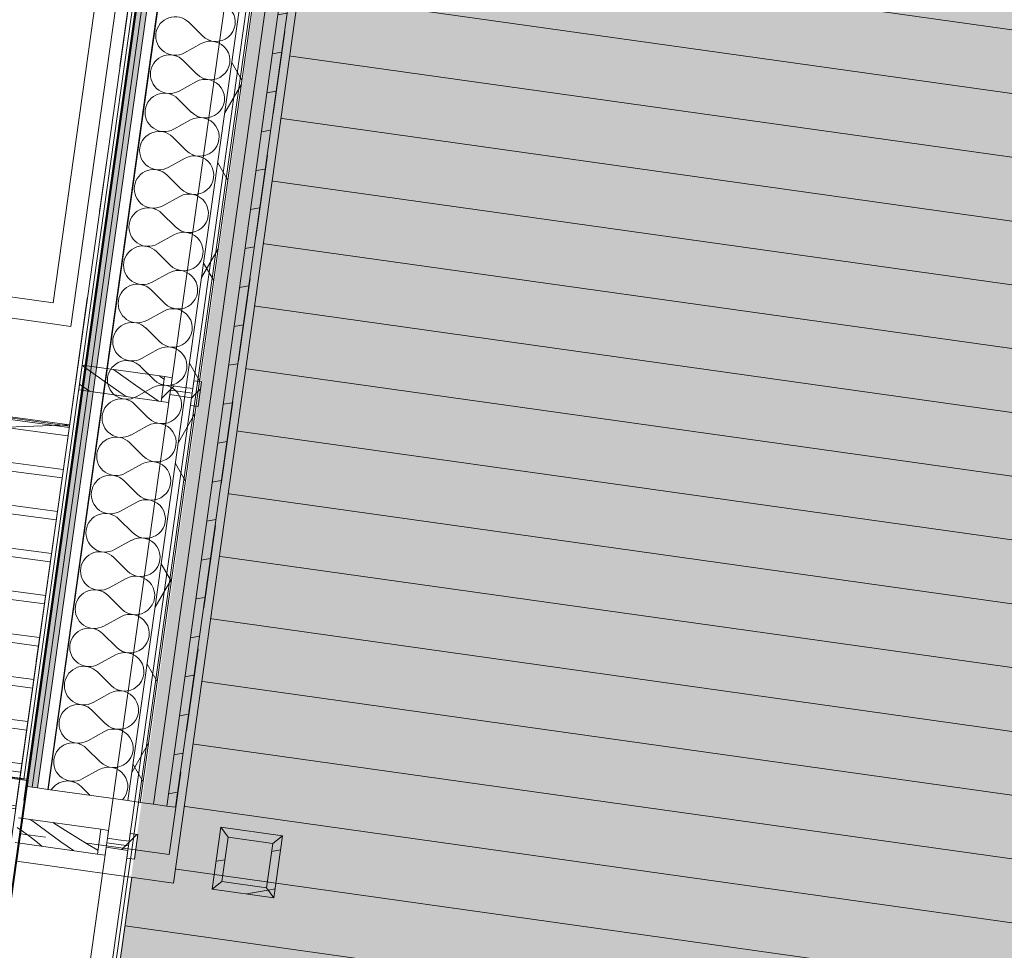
# Model space of a CAD drawing. Header units: millimetres. Extents: x 74467 to 235410, y -65 to 114857.
# Tile 25 of 256: x 94900 to 97268, y 71710 to 73949. Entities that reach past the tile are written whole.
import ezdxf
from ezdxf.enums import TextEntityAlignment as Align

# ---------------------------------------------------------------- set-up
doc = ezdxf.new("R2010")
doc.units = ezdxf.units.MM
doc.header["$MEASUREMENT"] = 0
for name, pattern in [('Katkend topelt', [1093.611073, 529.166651, -211.666656, 141.111112, -211.666656]), ('Katkend varjatud', [300, 200, -100]), ('Wipeout_Contour', [1000, 0, -1000])]:
    doc.linetypes.add(name, pattern=pattern)
for name, color, linetype in [('00 Kunstikonkursi LÜ jaoks asendi 2D', 7, 'Continuous'), ('00 Teljed.AR', 7, 'Continuous'), ('1232 Välisseinad.AR', 7, 'Continuous'), ('1235 Vahelaed.AR', 7, 'Continuous'), ('1244 Fassaadivarustus.AR', 7, 'Continuous'), ('1245 Klaasfassaadid.AR', 7, 'Continuous'), ('1253 Terrassipostid.AR', 7, 'Continuous'), ('1253 Välisterrassid.AR', 7, 'Continuous'), ('1326 Seinapinnad.SA', 7, 'Continuous'), ('1331 Sisseehitatud sisustus.SA', 7, 'Continuous'), ('1340 Kaldejooned.AR', 7, 'Continuous'), ('1343 Porirestid siseruumides.SA', 7, 'Continuous'), ('9350 Netopind.AR', 7, 'Continuous'), ('Aken', 7, 'Continuous')]:
    doc.layers.add(name, color=color, linetype=linetype)
doc.styles.add('GENERATED_STYLE_3', font='txt')
pattern_1 = [(10, (0, 0), (-15.628336, 88.632695), [])]
pattern_2 = [(45, (0, 0), (-176.7767, 176.7767), []), (45, (-35.36, 35.36), (-176.7767, 176.7767), []), (45, (-70.7, 70.7), (-176.7767, 176.7767), [])]
pattern_3 = [(0, (0, 0), (0, 75), [0, -75])]

# ---------------------------------------------------------------- blocks, each defined once
blk = doc.blocks.new('Slab_2_1', base_point=(97924.2, 91486.6))
at = {"layer": '1253 Välisterrassid.AR', "linetype": 'Continuous', "lineweight": 13, "true_color": 0xcdcecd}
h = blk.add_hatch(dxfattribs=at)
h.set_pattern_fill('Põrandalaud_0001', color=254, style=0, pattern_type=2)
h.set_pattern_definition([(352, (109408.39, 80356.21), (21.1543, 150.5207), [])])
h.paths.add_polyline_path([(97924.2, 91486.6), (94848.5, 69601.6), (97576.7, 69218.2), (100269, 88374.9), (121846.9, 85342.4), (119898.5, 71478.6), (121636.4, 71234.4), (123968.3, 87826.3)])
at = {"layer": '1253 Välisterrassid.AR', "color": 7, "linetype": 'Continuous', "lineweight": 13, "flags": 128}
blk.add_lwpolyline([(97924.2, 91486.6), (123968.3, 87826.3), (121636.4, 71234.4), (119898.5, 71478.6), (121846.9, 85342.4), (100269, 88374.9), (97576.7, 69218.2), (94848.5, 69601.6)], close=True, dxfattribs=at)
blk = doc.blocks.new('Slab_5_1', base_point=(89651.7, 70634.9))
at = {"color": 254, "linetype": 'Wipeout_Contour', "lineweight": 0, "ltscale": 467945.426764}
blk.add_wipeout([(89651.7, 70634.9), (94593.2, 69940.5), (95019, 72970.7), (90077.6, 73665.2)], dxfattribs=at).dxf.layer = '1235 Vahelaed.AR'
at = {"layer": '1235 Vahelaed.AR', "color": 7, "linetype": 'Continuous', "lineweight": 13, "flags": 128}
blk.add_lwpolyline([(89651.7, 70634.9), (94593.2, 69940.5), (95019, 72970.7), (90077.6, 73665.2)], close=True, dxfattribs=at)
blk = doc.blocks.new('Slab_18_1', base_point=(93030.2, 94685.9))
at = {"color": 254, "linetype": 'Wipeout_Contour', "lineweight": 0, "ltscale": 774606.085274}
blk.add_wipeout([(93030.2, 94685.9), (90077.6, 73665.2), (95019, 72970.7), (98070.9, 94685.9), (96652.6, 94685.9), (94919.6, 94685.9)], dxfattribs=at).dxf.layer = '1235 Vahelaed.AR'
at = {"layer": '1235 Vahelaed.AR', "color": 7, "linetype": 'Continuous', "lineweight": 13, "flags": 128}
for points in [[(97860.1, 93185.9), (95019, 72970.7)], [(95019, 72970.7), (90077.6, 73665.2)]]:
    blk.add_lwpolyline(points, dxfattribs=at)
blk = doc.blocks.new('Beam_1_1', base_point=(94892.1, 71923.8))
at = {"color": 254, "linetype": 'Wipeout_Contour', "lineweight": 0, "ltscale": 481000.07327}
blk.add_wipeout([(94892.1, 71923.8), (95269.4, 71870.8), (95684.2, 74822.6), (95292.5, 74772.7)], dxfattribs=at).dxf.layer = '1244 Fassaadivarustus.AR'
at = {"layer": '1244 Fassaadivarustus.AR', "color": 7, "linetype": 'Continuous', "lineweight": 13}
for p, q in [((95269.4, 71870.8), (95684.2, 74822.6)), ((94892.1, 71923.8), (95292.5, 74772.7)), ((95269.4, 71870.8), (94892.1, 71923.8))]:
    blk.add_line(p, q, dxfattribs=at)
blk = doc.blocks.new('Fuajee_garderoob_RG 102_9_1', base_point=(90352.1, 74827.7))
at = {"layer": '9350 Netopind.AR', "color": 7, "linetype": 'Continuous', "lineweight": 13, "flags": 128}
blk.add_lwpolyline([(92830.8, 93185.9), (89968.3, 72815.5), (94909.7, 72121.1), (95368.5, 75385.5), (94962.5, 75442.6), (95018.2, 75838.7), (95424.2, 75781.7), (96134, 80832), (95728, 80889.1), (95783.6, 81285.2), (96189.6, 81228.1), (96899.4, 86278.5), (96493.4, 86335.6), (96549.1, 86731.7), (96955.1, 86674.6), (97678.8, 91824), (97272.8, 91881.1), (97328.5, 92277.2), (97724.6, 92221.5), (97860.1, 93185.9)], close=True, dxfattribs=at)
blk = doc.blocks.new('Slab_251_1', base_point=(90090.8, 73663.3))
at = {"layer": '1343 Porirestid siseruumides.SA', "linetype": 'Continuous', "lineweight": 13, "true_color": 0xa5a6a4}
h = blk.add_hatch(dxfattribs=at)
h.set_pattern_fill('Double_1_4_0001', color=253, style=0, pattern_type=2)
h.set_pattern_definition([(352.3944, (92377.35, 73196.68), (13.5153, 101.2174), []), (352.3944, (92380.05, 73216.92), (13.5153, 101.2174), [])])
h.paths.add_polyline_path([(90090.8, 73663.3), (89961.4, 72742.3), (94889.6, 72049.7), (95019, 72970.7)])
at = {"layer": '1343 Porirestid siseruumides.SA', "color": 253, "linetype": 'Continuous', "lineweight": 13, "true_color": 0xa5a6a4, "flags": 128}
blk.add_lwpolyline([(90090.8, 73663.3), (89961.4, 72742.3), (94889.6, 72049.7), (95019, 72970.7)], close=True, dxfattribs=at)
blk = doc.blocks.new('Slab_286_1', base_point=(93425.5, 75859.2))
at = {"layer": '1331 Sisseehitatud sisustus.SA', "color": 253, "linetype": 'Continuous', "lineweight": 13, "true_color": 0xa5a6a4, "flags": 128}
for points in [[(93425.5, 75859.2), (93091.5, 73482.4), (94973, 73218)], [(94980, 73267.5), (93148, 73524.9), (93468, 75802.2), (94210.7, 75697.8), (94217.8, 75747.9), (93425.5, 75859.2)]]:
    blk.add_lwpolyline(points, dxfattribs=at)
blk = doc.blocks.new('Slab_287_1', base_point=(94973, 73218))
at = {"layer": '1331 Sisseehitatud sisustus.SA', "color": 253, "linetype": 'Continuous', "lineweight": 13, "true_color": 0xa5a6a4, "flags": 128}
blk.add_lwpolyline([(94973, 73218), (95022.7, 73211), (95325, 75361.8), (95275.3, 75368.8), (94980, 73267.5)], dxfattribs=at)
blk = doc.blocks.new('Opening_48_1')
at = {"layer": '1326 Seinapinnad.SA', "color": 7, "linetype": 'Continuous', "lineweight": 13, "flags": 128}
for points in [[(89971.3, 72813.1), (94916.4, 72118.1)], [(94916.8, 72121.1), (89971.8, 72816)], [(94916.4, 72118.1), (94916.8, 72121.1)]]:
    blk.add_lwpolyline(points, dxfattribs=at)
blk = doc.blocks.new('Rhombus Window Opening 24')
at = {"layer": 'Aken', "color": 7, "linetype": 'Continuous', "lineweight": 13}
for p, q in [((-3500.5, 3), (3500.5, 3)), ((-3500.5, 0), (3500.5, 0))]:
    blk.add_line(p, q, dxfattribs=at)
at = {"layer": 'Aken', "color": 7, "linetype": 'Continuous', "lineweight": 15}
blk.add_line((-3500.5, 0), (-3500.5, 3), dxfattribs=at)
blk = doc.blocks.new('Wall_536_1', base_point=(94912.5, 72069.2))
at = {"layer": '1326 Seinapinnad.SA', "color": 7, "linetype": 'Continuous', "lineweight": 15, "flags": 128}
blk.add_lwpolyline([(94909.6, 72069.6), (94912.5, 72069.2)], dxfattribs=at)
at = {"layer": 'Aken', "color": 7, "linetype": 'Continuous', "lineweight": 13, "zscale": 1000, "rotation": 82.00000003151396}
for p in [(95399.8, 75535.9), (94912.6, 72069.4)]:
    blk.add_blockref('Rhombus Window Opening 24', p, dxfattribs=at)
blk = doc.blocks.new('Column_88_1', base_point=(95506.7, 71841.8))
at = {"layer": '1253 Terrassipostid.AR', "linetype": 'Continuous', "lineweight": 13, "true_color": 0x8c8d8c}
h = blk.add_hatch(dxfattribs=at)
h.set_pattern_fill('Puit_0001', color=252, style=0, pattern_type=2)
h.set_pattern_definition(pattern_1)
h.paths.add_polyline_path([(95383.3, 72005.6), (95362.4, 71857.1), (95386.1, 71874.9), (95401.1, 71981.9)])
h = blk.add_hatch(dxfattribs=at)
h.set_pattern_fill('Puit_0001', color=252, style=0, pattern_type=2)
h.set_pattern_definition(pattern_1)
h.paths.add_polyline_path([(95531.8, 71984.7), (95383.3, 72005.6), (95401.1, 71981.9), (95508.1, 71966.9)])
h = blk.add_hatch(dxfattribs=at)
h.set_pattern_fill('Puit_0001', color=252, style=0, pattern_type=2)
h.set_pattern_definition(pattern_1)
h.paths.add_polyline_path([(95510.9, 71836.2), (95531.8, 71984.7), (95508.1, 71966.9), (95493.1, 71859.9)])
h = blk.add_hatch(dxfattribs=at)
h.set_pattern_fill('Puit_0001', color=252, style=0, pattern_type=2)
h.set_pattern_definition(pattern_1)
h.paths.add_polyline_path([(95362.4, 71857.1), (95510.9, 71836.2), (95493.1, 71859.9), (95386.1, 71874.9)])
at = {"layer": '1253 Terrassipostid.AR', "color": 7, "linetype": 'Continuous', "lineweight": 13, "flags": 128}
for points in [[(95383.3, 72005.6), (95362.4, 71857.1)], [(95531.8, 71984.7), (95383.3, 72005.6)], [(95383.3, 72005.6), (95401.1, 71981.9)], [(95386.1, 71874.9), (95401.1, 71981.9)], [(95401.1, 71981.9), (95508.1, 71966.9)], [(95508.1, 71966.9), (95493.1, 71859.9)], [(95531.8, 71984.7), (95508.1, 71966.9)], [(95510.9, 71836.2), (95531.8, 71984.7)], [(95362.4, 71857.1), (95386.1, 71874.9)], [(95493.1, 71859.9), (95386.1, 71874.9)], [(95362.4, 71857.1), (95510.9, 71836.2)], [(95493.1, 71859.9), (95510.9, 71836.2)]]:
    blk.add_lwpolyline(points, dxfattribs=at)
blk = doc.blocks.new('Beam_100_1', base_point=(94901.4, 71990.1))
at = {"layer": '1244 Fassaadivarustus.AR', "color": 7, "linetype": 'Katkend varjatud', "lineweight": 13}
for p, q in [((94901.4, 71990.1), (95969.9, 79592.8)), ((95258.9, 71939.9), (96327.4, 79542.5)), ((95258.9, 71939.9), (94901.4, 71990.1))]:
    blk.add_line(p, q, dxfattribs=at)
blk = doc.blocks.new('*X3193')
at = {"layer": '1245 Klaasfassaadid.AR', "color": 7, "linetype": 'Continuous', "lineweight": 13}
for p, q in [((95083.6, 73092.4), (95049.6, 73116.5)), ((95178, 73069.8), (95125.3, 73107.2)), ((95146.3, 73048.9), (95083.6, 73092.4)), ((95238.4, 73089.8), (95235.6, 73091.7)), ((95247, 73084.1), (95238.4, 73089.8)), ((95045.9, 73070.1), (95043.4, 73071.9)), ((95067.5, 73054.8), (95045.9, 73070.1)), ((95232.4, 73032.2), (95178, 73069.8)), ((95156, 73042.3), (95146.3, 73048.9)), ((95233.7, 73031.4), (95232.4, 73032.2))]:
    blk.add_line(p, q, dxfattribs=at)
blk = doc.blocks.new('*X3195')
at = {"layer": '1245 Klaasfassaadid.AR', "color": 7, "linetype": 'Continuous', "lineweight": 13}
for p, q in [((94931.1, 72020.1), (94925, 72024.6)), ((94964.9, 71995.5), (94931.1, 72020.1)), ((95003.2, 72002.1), (94979.6, 72016.9)), ((94893.4, 72005.2), (94909.4, 71994.1)), ((94920.4, 71985.9), (94909.4, 71994.1)), ((94998.7, 71971), (94964.9, 71995.5)), ((95062.6, 71965.4), (95003.2, 72002.1)), ((94931.4, 71977.6), (94920.4, 71985.9)), ((94942.2, 71969.1), (94931.4, 71977.6)), ((94952.9, 71960.5), (94942.2, 71969.1)), ((95028.6, 71949.4), (94998.7, 71971)), ((94953.6, 71960), (94952.9, 71960.5)), ((95087.7, 71950.2), (95062.6, 71965.4))]:
    blk.add_line(p, q, dxfattribs=at)
blk = doc.blocks.new('Curtain Wall_13_1')
at = {"layer": '1245 Klaasfassaadid.AR', "linetype": 'Continuous', "lineweight": 0, "true_color": 0x000000}
h = blk.add_hatch(dxfattribs=at)
h.set_pattern_fill('Alumiinium_0001', color=178, style=0, pattern_type=2)
h.set_pattern_definition(pattern_2)
h.paths.add_polyline_path([(95257.8, 73028), (95260.5, 73046.8), (95286.7, 73043.1), (95289.8, 73064.9), (95263.6, 73068.6), (95266.2, 73087.4), (95247.9, 73090), (95239.5, 73030.6)])
h = blk.add_hatch(dxfattribs=at)
h.set_pattern_fill('Alumiinium_0001', color=178, style=0, pattern_type=2)
h.set_pattern_definition(pattern_2)
h.paths.add_polyline_path([(95328.6, 73018.1), (95337, 73077.5), (95318.6, 73080), (95316, 73061.2), (95323.6, 73060.2), (95320.5, 73038.4), (95313, 73039.4), (95310.4, 73020.6)])
h = blk.add_hatch(dxfattribs=at)
h.set_pattern_fill('Alumiinium_0001', color=178, style=0, pattern_type=2)
h.set_pattern_definition(pattern_2)
h.paths.add_polyline_path([(95320.5, 73038.4), (95323.6, 73060.2), (95316, 73061.2), (95289.8, 73064.9), (95286.7, 73043.1), (95313, 73039.4)])
h = blk.add_hatch(dxfattribs=at)
h.set_pattern_fill('Alumiinium_0001', color=178, style=0, pattern_type=2)
h.set_pattern_definition(pattern_2)
h.paths.add_polyline_path([(95104.8, 71938.7), (95107.4, 71957.5), (95133.6, 71953.8), (95136.7, 71975.6), (95110.5, 71979.3), (95113.1, 71998.1), (95094.8, 72000.7), (95086.4, 71941.3)])
h = blk.add_hatch(dxfattribs=at)
h.set_pattern_fill('Alumiinium_0001', color=178, style=0, pattern_type=2)
h.set_pattern_definition(pattern_2)
h.paths.add_polyline_path([(95175.5, 71928.8), (95183.9, 71988.2), (95165.6, 71990.8), (95162.9, 71971.9), (95170.5, 71970.9), (95167.4, 71949.1), (95159.9, 71950.1), (95157.3, 71931.3)])
h = blk.add_hatch(dxfattribs=at)
h.set_pattern_fill('Alumiinium_0001', color=178, style=0, pattern_type=2)
h.set_pattern_definition(pattern_2)
h.paths.add_polyline_path([(95167.4, 71949.1), (95170.5, 71970.9), (95162.9, 71971.9), (95136.7, 71975.6), (95133.6, 71953.8), (95159.9, 71950.1)])
at = {"layer": '1245 Klaasfassaadid.AR', "color": 7, "linetype": 'Continuous', "lineweight": 13}
for p, q in [((95049.8, 73117.8), (95041.5, 73058.4)), ((95247.9, 73090), (95239.5, 73030.6)), ((95266.2, 73087.4), (95263.6, 73068.6)), ((95318.6, 73080), (95316, 73061.2)), ((95318.6, 73080), (95337, 73077.5)), ((95337, 73077.5), (95328.6, 73018.1)), ((95260.5, 73046.8), (95257.8, 73028)), ((95313, 73039.4), (95310.4, 73020.6)), ((95310.4, 73020.6), (95328.6, 73018.1)), ((95094.8, 72000.7), (95086.4, 71941.3)), ((95113.1, 71998.1), (95110.5, 71979.3)), ((95165.6, 71990.8), (95162.9, 71971.9)), ((95165.6, 71990.8), (95183.9, 71988.2)), ((95183.9, 71988.2), (95175.5, 71928.8)), ((95107.4, 71957.5), (95104.8, 71938.7)), ((95159.9, 71950.1), (95157.3, 71931.3)), ((95157.3, 71931.3), (95175.5, 71928.8))]:
    blk.add_line(p, q, dxfattribs=at)
at = {"layer": '1245 Klaasfassaadid.AR', "color": 7, "linetype": 'Continuous', "lineweight": 13, "flags": 128}
for points in [[(95467.6, 74139.6), (95415.1, 74147), (95262, 73057.7), (95314.5, 73050.3)], [(95314.5, 73050.3), (95262, 73057.7), (95108.9, 71968.4), (95161.4, 71961)], [(95161.4, 71961), (95108.9, 71968.4), (94955.8, 70879.1), (95008.3, 70871.7)]]:
    blk.add_lwpolyline(points, close=True, dxfattribs=at)
for points in [[(95049.8, 73117.8), (95247.9, 73090), (95266.2, 73087.4)], [(95041.5, 73058.4), (95239.5, 73030.6), (95257.8, 73028)], [(95263.6, 73068.6), (95289.8, 73064.9), (95316, 73061.2)], [(95260.5, 73046.8), (95286.7, 73043.1), (95313, 73039.4)], [(94896.7, 72028.5), (95094.8, 72000.7), (95113.1, 71998.1)], [(94888.4, 71969.1), (95086.4, 71941.3), (95104.8, 71938.7)], [(95110.5, 71979.3), (95136.7, 71975.6), (95162.9, 71971.9)], [(95107.4, 71957.5), (95133.6, 71953.8), (95159.9, 71950.1)]]:
    blk.add_lwpolyline(points, dxfattribs=at)
at = {"layer": '1245 Klaasfassaadid.AR', "linetype": 'Continuous', "lineweight": 0}
for name in ['*X3193', '*X3195']:
    blk.add_blockref(name, (0, 0), dxfattribs=at)
blk = doc.blocks.new('*X3567')
at = {"layer": '1232 Välisseinad.AR', "color": 252, "linetype": 'Continuous', "lineweight": 13, "true_color": 0x8c8d8c}
for p, q in [((95338.9, 73910), (95306, 73942.7)), ((95336.4, 73891.6), (95295.7, 73869.1)), ((95326, 73818), (95293.1, 73850.8)), ((95323.4, 73799.6), (95282.8, 73777.2)), ((95313.1, 73726), (95280.2, 73758.8)), ((95310.5, 73707.7), (95269.9, 73685.2)), ((95300.2, 73634.1), (95267.3, 73666.9)), ((95297.6, 73615.7), (95256.9, 73593.3)), ((95287.3, 73542.1), (95254.4, 73574.9)), ((95284.7, 73523.8), (95244, 73501.3)), ((95274.3, 73450.2), (95241.4, 73482.9)), ((95271.7, 73431.8), (95231.1, 73409.4)), ((95261.4, 73358.2), (95228.5, 73391)), ((95258.8, 73339.8), (95218.2, 73317.4)), ((95248.5, 73266.3), (95215.6, 73299)), ((95245.9, 73247.9), (95205.2, 73225.5)), ((95235.6, 73174.3), (95202.7, 73207.1)), ((95233, 73155.9), (95192.3, 73133.5)), ((95222.6, 73082.4), (95189.7, 73115.1)), ((95220.1, 73064), (95179.4, 73041.6)), ((95209.7, 72990.4), (95176.8, 73023.2)), ((95207.1, 72972), (95166.5, 72949.6)), ((95196.8, 72898.5), (95163.9, 72931.2)), ((95194.2, 72880.1), (95153.6, 72857.7)), ((95183.9, 72806.5), (95151, 72839.3)), ((95181.3, 72788.1), (95140.6, 72765.7)), ((95170.9, 72714.6), (95138, 72747.3)), ((95168.4, 72696.2), (95127.7, 72673.8)), ((95158, 72622.6), (95125.1, 72655.4)), ((95155.4, 72604.2), (95114.8, 72581.8)), ((95145.1, 72530.7), (95112.2, 72563.4)), ((95142.5, 72512.3), (95101.9, 72489.8)), ((95132.2, 72438.7), (95099.3, 72471.5)), ((95129.6, 72420.3), (95088.9, 72397.9)), ((95119.3, 72346.7), (95086.4, 72379.5)), ((95116.7, 72328.4), (95076, 72305.9)), ((95106.3, 72254.8), (95073.4, 72287.5)), ((95103.7, 72236.4), (95063.1, 72214)), ((95093.4, 72162.8), (95060.5, 72195.6)), ((95090.8, 72144.4), (95050.2, 72122)), ((95068.8, 72082.5), (95047.6, 72103.6))]:
    blk.add_line(p, q, dxfattribs=at)
for centre, start, end in [((95371.7, 73942.9), 225.1301, 118.8699), ((95273.3, 73909.8), 45.1301, 172), ((95273.3, 73909.8), 172, 298.8699), ((95358.8, 73850.9), 225.1301, 118.8699), ((95260.4, 73817.9), 45.1301, 172), ((95260.4, 73817.9), 172, 298.8699), ((95345.9, 73759), 225.1301, 118.8699), ((95247.4, 73725.9), 45.1301, 172), ((95247.4, 73725.9), 172, 298.8699), ((95332.9, 73667), 225.1301, 118.8699), ((95234.5, 73633.9), 45.1301, 172), ((95234.5, 73633.9), 172, 298.8699), ((95320, 73575), 225.1301, 118.8699), ((95221.6, 73542), 45.1301, 172), ((95221.6, 73542), 172, 298.8699), ((95307.1, 73483.1), 225.1301, 118.8699), ((95208.7, 73450), 45.1301, 172), ((95208.7, 73450), 172, 298.8699), ((95294.2, 73391.1), 225.1301, 118.8699), ((95195.8, 73358.1), 45.1301, 172), ((95195.8, 73358.1), 172, 298.8699), ((95281.2, 73299.2), 225.1301, 118.8699), ((95182.8, 73266.1), 45.1301, 172), ((95182.8, 73266.1), 172, 298.8699), ((95268.3, 73207.2), 225.1301, 118.8699), ((95169.9, 73174.2), 45.1301, 172), ((95169.9, 73174.2), 172, 298.8699), ((95255.4, 73115.3), 225.1301, 118.8699), ((95157, 73082.2), 45.1301, 172), ((95157, 73082.2), 172, 298.8699), ((95242.5, 73023.3), 225.1301, 118.8699), ((95144.1, 72990.3), 45.1301, 172), ((95144.1, 72990.3), 172, 298.8699), ((95229.5, 72931.4), 225.1301, 118.8699), ((95131.1, 72898.3), 45.1301, 172), ((95131.1, 72898.3), 172, 298.8699), ((95216.6, 72839.4), 225.1301, 118.8699), ((95118.2, 72806.4), 45.1301, 172), ((95118.2, 72806.4), 172, 298.8699), ((95203.7, 72747.5), 225.1301, 118.8699), ((95105.3, 72714.4), 45.1301, 172), ((95105.3, 72714.4), 172, 298.8699), ((95190.8, 72655.5), 225.1301, 118.8699), ((95092.4, 72622.5), 45.1301, 172), ((95092.4, 72622.5), 172, 298.8699), ((95177.9, 72563.6), 225.1301, 118.8699), ((95079.4, 72530.5), 45.1301, 172), ((95079.4, 72530.5), 172, 298.8699), ((95164.9, 72471.6), 225.1301, 118.8699), ((95066.5, 72438.6), 45.1301, 172), ((95066.5, 72438.6), 172, 298.8699), ((95152, 72379.7), 225.1301, 118.8699), ((95053.6, 72346.6), 45.1301, 172), ((95053.6, 72346.6), 172, 298.8699), ((95139.1, 72287.7), 225.1301, 118.8699), ((95040.7, 72254.6), 45.1301, 172), ((95040.7, 72254.6), 172, 298.8699), ((95126.2, 72195.7), 225.1301, 118.8699), ((95027.7, 72162.7), 45.1301, 172), ((95027.7, 72162.7), 172, 298.8699), ((95113.2, 72103.8), 316.0756, 118.8699), ((95014.8, 72070.7), 45.1301, 147.5888)]:
    blk.add_arc(centre, 46.4, start, end, dxfattribs=at)
blk = doc.blocks.new('Wall_919_1', base_point=(96350.9, 82303.9))
at = {"layer": '1232 Välisseinad.AR', "linetype": 'Continuous', "lineweight": 13, "true_color": 0x8c8d8c}
h = blk.add_hatch(dxfattribs=at)
h.set_pattern_fill('Kips_0001', color=252, style=0, pattern_type=2)
h.set_pattern_definition(pattern_3)
h.paths.add_polyline_path([(96350.9, 82303.9), (94917.4, 72103.8), (94929.8, 72102.1), (96363.3, 82302.1)])
h = blk.add_hatch(dxfattribs=at)
h.set_pattern_fill('Kips_0001', color=252, style=0, pattern_type=2)
h.set_pattern_definition(pattern_3)
h.paths.add_polyline_path([(96363.3, 82302.1), (94929.8, 72102.1), (94942.2, 72100.3), (96375.7, 82300.4)])
h = blk.add_hatch(dxfattribs=at)
h.set_pattern_fill('Insulatsioon_vill_0001', color=252, style=0, pattern_type=2)
h.set_pattern_definition([(60, (0, 0), (-129.90381, 75), []), (120, (0, 0), (129.90381, 75), [])])
h.paths.add_polyline_path([(95189.7, 72065.5), (96623.3, 82265.6), (96593.6, 82269.8), (95160, 72069.7)])
h = blk.add_hatch(dxfattribs=at)
h.set_pattern_fill('Puit_0001', color=252, style=0, pattern_type=2)
h.set_pattern_definition(pattern_1)
h.paths.add_polyline_path([(95273.9, 72053.7), (96707.4, 82253.8), (96686.6, 82256.7), (95253.1, 72056.6)])
at = {"layer": '1232 Välisseinad.AR', "color": 7, "linetype": 'Continuous', "lineweight": 13}
for p, q in [((96363.3, 82302.1), (94929.8, 72102.1)), ((96375.7, 82300.4), (94942.2, 72100.3)), ((96400.4, 82296.9), (94966.9, 72096.8)), ((95160, 72069.7), (96593.6, 82269.8)), ((95189.7, 72065.5), (96623.3, 82265.6)), ((95221.4, 72061.1), (96654.9, 82261.2)), ((95253.1, 72056.6), (96686.6, 82256.7))]:
    blk.add_line(p, q, dxfattribs=at)
at = {"layer": '1232 Välisseinad.AR', "color": 86, "linetype": 'Continuous', "lineweight": 25, "true_color": 0x107f01}
blk.add_line((96400.4, 82296.9), (94966.9, 72096.8), dxfattribs=at)
at = {"layer": '1232 Välisseinad.AR', "color": 7, "linetype": 'Continuous', "lineweight": 15, "flags": 128}
for points in [[(96350.9, 82303.9), (94917.4, 72103.8)], [(95273.9, 72053.7), (96707.4, 82253.8)]]:
    blk.add_lwpolyline(points, dxfattribs=at)
at = {"layer": '1232 Välisseinad.AR', "color": 7, "linetype": 'Continuous', "lineweight": 13, "flags": 128}
for points in [[(94929.8, 72102.1), (94917.4, 72103.8)], [(94942.2, 72100.3), (94929.8, 72102.1)], [(94966.9, 72096.8), (94942.2, 72100.3)], [(95160, 72069.7), (94966.9, 72096.8)], [(95189.7, 72065.5), (95160, 72069.7)], [(95221.4, 72061.1), (95189.7, 72065.5)], [(95253.1, 72056.6), (95221.4, 72061.1)], [(95273.9, 72053.7), (95253.1, 72056.6)]]:
    blk.add_lwpolyline(points, dxfattribs=at)
at = {"layer": '1232 Välisseinad.AR', "color": 7, "lineweight": 15}
blk.add_blockref('*X3567', (0, 0), dxfattribs=at)
blk = doc.blocks.new('Standard grid marker_4')
at = {"layer": '00 Teljed.AR', "color": 252, "linetype": 'Katkend topelt', "lineweight": 13, "true_color": 0x8c8d8c}
blk.add_line((8109.2, 0), (49760, 0), dxfattribs=at)
at = {"layer": '00 Teljed.AR', "color": 252, "lineweight": 13, "true_color": 0x8c8d8c, "style": 'GENERATED_STYLE_3'}
for tag, p in [('AC_MarkerText_1_0', (-55.7, -25.4)), ('AC_MarkerText_1_1', (58213.5, -25.4))]:
    blk.add_attdef(tag, text='', height=200, rotation=278, dxfattribs=at).set_placement(p, align=Align.TOP_CENTER)

msp = doc.modelspace()

# ---------------------------------------------------------------- block references
at = {"layer": '1253 Välisterrassid.AR', "color": 7, "linetype": 'Continuous', "lineweight": 13}
msp.add_blockref('Slab_2_1', (97924.2, 91486.6), dxfattribs=at)

# ---------------------------------------------------------------- next in the draw order: block references
at = {"layer": '1235 Vahelaed.AR', "color": 7, "linetype": 'Continuous', "lineweight": 13}
msp.add_blockref('Slab_5_1', (89651.7, 70634.9), dxfattribs=at)

# ---------------------------------------------------------------- next in the draw order: block references
msp.add_blockref('Slab_18_1', (93030.2, 94685.9), dxfattribs=at)

# ---------------------------------------------------------------- next in the draw order: block references
at = {"layer": '1244 Fassaadivarustus.AR', "color": 7, "lineweight": 13}
msp.add_blockref('Beam_1_1', (94892.1, 71923.8), dxfattribs=at)

# ---------------------------------------------------------------- next in the draw order: hatches: boundary and pattern name
at = {"layer": '00 Kunstikonkursi LÜ jaoks asendi 2D', "linetype": 'Continuous', "lineweight": 0, "true_color": 0x161513}
msp.add_hatch(color=168, dxfattribs=at).paths.add_polyline_path([(78643.2, 56207.4), (97573.7, 69203.1), (100257, 88361.1), (121836.4, 85338.7), (119894.5, 71474), (121631.9, 71230), (123957.8, 87832), (97910.8, 91471.6), (94845.4, 69585.2), (80740.1, 71575.3)])

# ---------------------------------------------------------------- next in the draw order: linework, layer by layer
at = {"layer": '00 Kunstikonkursi LÜ jaoks asendi 2D', "color": 7, "linetype": 'Continuous', "lineweight": 13, "flags": 128}
msp.add_lwpolyline([(85212.3, 103505.9), (80740.1, 71575.3), (94839, 69600.8), (97910.8, 91471.6), (123957.8, 87832), (121631.9, 71230), (139853.7, 71250.7), (139838.5, 103531.6)], close=True, dxfattribs=at)
at = {"layer": '1340 Kaldejooned.AR', "color": 7, "linetype": 'Continuous', "lineweight": 13}
for q in [(90076.2, 73655.3), (92485, 72883.9)]:
    msp.add_line((95019.5, 72974), q, dxfattribs=at)
at = {"layer": '9350 Netopind.AR', "color": 153, "linetype": 'Continuous', "lineweight": 0, "true_color": 0x7da59c, "flags": 128}
msp.add_lwpolyline([(92830.8, 93185.9), (89968.3, 72815.5), (94909.7, 72121.1), (95368.5, 75385.5), (94962.5, 75442.6), (95018.2, 75838.7), (95424.2, 75781.7), (96134, 80832), (95728, 80889.1), (95783.6, 81285.2), (96189.6, 81228.1), (96899.4, 86278.5), (96493.4, 86335.6), (96549.1, 86731.7), (96955.1, 86674.6), (97678.8, 91824), (97272.8, 91881.1), (97328.5, 92277.2), (97724.6, 92221.5), (97860.1, 93185.9)], close=True, dxfattribs=at)

# ---------------------------------------------------------------- next in the draw order: block references
at = {"layer": '00 Teljed.AR', "color": 7, "linetype": 'Continuous', "lineweight": 13, "zscale": 1000, "rotation": 82.0000000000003}
msp.add_blockref('Standard grid marker_4', (91881.4, 50645.1), dxfattribs=at)
at = {"layer": '1232 Välisseinad.AR', "color": 7, "lineweight": 15}
msp.add_blockref('Wall_919_1', (96350.9, 82303.9), dxfattribs=at)
at = {"layer": '1244 Fassaadivarustus.AR', "color": 7, "lineweight": 13}
msp.add_blockref('Beam_100_1', (94901.4, 71990.1), dxfattribs=at)
at = {"layer": '1245 Klaasfassaadid.AR', "linetype": 'Continuous', "lineweight": 0}
msp.add_blockref('Curtain Wall_13_1', (0, 0), dxfattribs=at)
at = {"layer": '1253 Terrassipostid.AR', "color": 7, "lineweight": 15}
msp.add_blockref('Column_88_1', (95506.7, 71841.8), dxfattribs=at)
at = {"layer": '1326 Seinapinnad.SA', "color": 7, "lineweight": 15}
msp.add_blockref('Wall_536_1', (94912.5, 72069.2), dxfattribs=at)
at = {"layer": '1326 Seinapinnad.SA', "color": 7, "linetype": 'Continuous', "lineweight": 13}
msp.add_blockref('Opening_48_1', (0, 0), dxfattribs=at)
at = {"layer": '1331 Sisseehitatud sisustus.SA', "color": 253, "linetype": 'Continuous', "lineweight": 13, "true_color": 0xa5a6a4}
for name, p in [('Slab_286_1', (93425.5, 75859.2)), ('Slab_287_1', (94973, 73218))]:
    msp.add_blockref(name, p, dxfattribs=at)
at = {"layer": '1343 Porirestid siseruumides.SA', "color": 253, "linetype": 'Continuous', "lineweight": 13, "true_color": 0xa5a6a4}
msp.add_blockref('Slab_251_1', (90090.8, 73663.3), dxfattribs=at)
at = {"layer": '9350 Netopind.AR', "color": 7, "linetype": 'Continuous', "lineweight": 13}
msp.add_blockref('Fuajee_garderoob_RG 102_9_1', (90352.1, 74827.7), dxfattribs=at)

doc.saveas('drawing.dxf')
